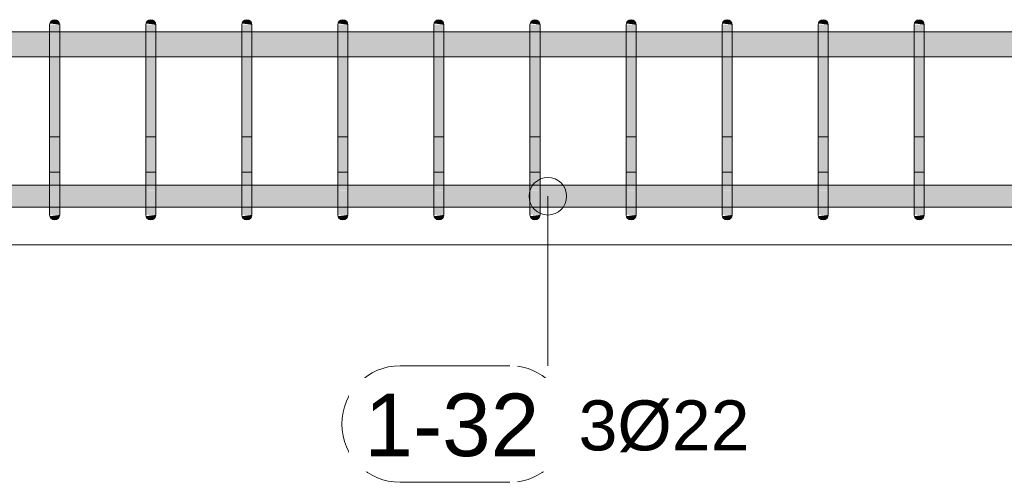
# Model space of a CAD drawing. Header units: millimetres. Extents: x 4307 to 42792, y 1610 to 10025.
# Tile 82 of 256: x 15839 to 16823, y 5383 to 5845. Entities that reach past the tile are written whole.
import ezdxf

# ---------------------------------------------------------------- set-up
doc = ezdxf.new("R2010")
doc.units = ezdxf.units.MM
for name, color, linetype, lineweight in [('S-BEAM', 12, 'Continuous', 9), ('S-RBAR', 171, 'Continuous', 5), ('S-RBAR-IDEN', 171, 'Continuous', 5)]:
    doc.layers.add(name, color=color, linetype=linetype, lineweight=lineweight)
doc.styles.add('Arial', font='arial.ttf', dxfattribs={"height": 50})
doc.styles.add('Arial_1', font='arial.ttf', dxfattribs={"height": 62.5})

# ---------------------------------------------------------------- blocks, each defined once
blk = doc.blocks.new('Popisek výztuže - _Typ_ množství_PRAVÝ-500031-V1')
at = {"layer": 'S-RBAR-IDEN'}
for p, q in [((6694.54, 8583.84), (6584.84, 8583.84)), ((6584.84, 8467.41), (6694.54, 8467.41))]:
    blk.add_line(p, q, dxfattribs=at)
for centre, start, end in [((6584.84, 8525.62), 90, 270), ((6694.54, 8525.62), 277.64339, 82.35661)]:
    blk.add_arc(centre, 58.22, start, end, dxfattribs=at)

msp = doc.modelspace()

# ---------------------------------------------------------------- hatches: boundary and pattern name
at = {"layer": 'S-RBAR'}
for points in [[(15872.32, 5815), (15879.06, 5815), (15879.06, 5840), (15869.06, 5840), (15869.06, 5815)], [(15879.06, 5840), (15878.89, 5841.29), (15878.39, 5842.5), (15877.6, 5843.54), (15876.56, 5844.33), (15875.36, 5844.83), (15874.06, 5845), (15872.32, 5844.65), (15871.56, 5844.33), (15870.53, 5843.54), (15869.73, 5842.5), (15869.23, 5841.29), (15878.89, 5840.02)], [(15975.08, 5815), (15975.08, 5840), (15965.08, 5840), (15965.08, 5815)], [(15975.08, 5840), (15974.91, 5841.29), (15974.41, 5842.5), (15973.61, 5843.54), (15972.58, 5844.33), (15971.37, 5844.83), (15970.08, 5845), (15968.78, 5844.83), (15967.58, 5844.33), (15966.54, 5843.54), (15965.75, 5842.5), (15965.25, 5841.29), (15974.91, 5840.02)], [(16071.09, 5815), (16071.09, 5840), (16061.09, 5840), (16061.09, 5815)], [(16071.09, 5840), (16070.92, 5841.29), (16070.42, 5842.5), (16069.63, 5843.54), (16068.59, 5844.33), (16067.39, 5844.83), (16066.09, 5845), (16064.8, 5844.83), (16063.59, 5844.33), (16062.56, 5843.54), (16061.76, 5842.5), (16061.26, 5841.29), (16070.92, 5840.02)], [(16167.11, 5815), (16167.11, 5840), (16157.11, 5840), (16157.11, 5815)], [(16167.11, 5840), (16166.94, 5841.29), (16166.44, 5842.5), (16165.65, 5843.54), (16164.61, 5844.33), (16163.4, 5844.83), (16162.11, 5845), (16160.82, 5844.83), (16159.61, 5844.33), (16158.57, 5843.54), (16157.78, 5842.5), (16157.28, 5841.29), (16166.94, 5840.02)], [(16263.13, 5815), (16263.13, 5840), (16253.13, 5840), (16253.13, 5815)], [(16263.13, 5840), (16262.96, 5841.29), (16262.46, 5842.5), (16261.66, 5843.54), (16260.63, 5844.33), (16259.42, 5844.83), (16258.13, 5845), (16256.83, 5844.83), (16255.63, 5844.33), (16254.59, 5843.54), (16253.8, 5842.5), (16253.3, 5841.29), (16262.96, 5840.02)], [(16359.14, 5815), (16359.14, 5840), (16349.14, 5840), (16349.14, 5815)], [(16359.14, 5840), (16358.97, 5841.29), (16358.47, 5842.5), (16357.68, 5843.54), (16356.64, 5844.33), (16355.44, 5844.83), (16354.14, 5845), (16352.85, 5844.83), (16351.64, 5844.33), (16350.61, 5843.54), (16349.81, 5842.5), (16349.31, 5841.29), (16358.97, 5840.02)], [(16455.16, 5815), (16455.16, 5840), (16445.16, 5840), (16445.16, 5815)], [(16455.16, 5840), (16454.99, 5841.29), (16454.49, 5842.5), (16453.69, 5843.54), (16452.66, 5844.33), (16451.45, 5844.83), (16450.16, 5845), (16448.86, 5844.83), (16447.66, 5844.33), (16446.62, 5843.54), (16445.83, 5842.5), (16445.33, 5841.29), (16454.99, 5840.02)], [(16551.17, 5815), (16551.17, 5840), (16541.17, 5840), (16541.17, 5815)], [(16551.17, 5840), (16551, 5841.29), (16550.5, 5842.5), (16549.71, 5843.54), (16548.67, 5844.33), (16547.47, 5844.83), (16546.17, 5845), (16544.88, 5844.83), (16543.67, 5844.33), (16542.64, 5843.54), (16541.84, 5842.5), (16541.34, 5841.29), (16551, 5840.02)], [(16647.19, 5815), (16647.19, 5840), (16637.19, 5840), (16637.19, 5815)], [(16647.19, 5840), (16647.02, 5841.29), (16646.52, 5842.5), (16645.72, 5843.54), (16644.69, 5844.33), (16643.48, 5844.83), (16642.19, 5845), (16640.89, 5844.83), (16639.69, 5844.33), (16638.65, 5843.54), (16637.86, 5842.5), (16637.36, 5841.29), (16647.02, 5840.02)], [(16736.19, 5815), (16743.2, 5815), (16743.2, 5840), (16733.2, 5840), (16733.2, 5815)], [(16743.2, 5840), (16743.03, 5841.29), (16742.53, 5842.5), (16741.74, 5843.54), (16740.7, 5844.33), (16739.5, 5844.83), (16738.2, 5845), (16736.19, 5844.53), (16735.7, 5844.33), (16734.67, 5843.54), (16733.87, 5842.5), (16733.38, 5841.29), (16743.03, 5840.02)], [(15872.32, 5675), (15879.06, 5675), (15879.06, 5815), (15869.06, 5815), (15869.06, 5675)], [(15975.08, 5675), (15975.08, 5815), (15965.08, 5815), (15965.08, 5675)], [(16068.66, 5675), (16071.09, 5675), (16071.09, 5815), (16061.09, 5815), (16061.09, 5675)], [(16167.11, 5675), (16167.11, 5815), (16157.11, 5815), (16157.11, 5675)], [(16263.13, 5675), (16263.13, 5815), (16253.13, 5815), (16253.13, 5675)], [(16359.14, 5675), (16359.14, 5815), (16349.14, 5815), (16349.14, 5675)], [(16455.16, 5675), (16455.16, 5815), (16445.16, 5815), (16445.16, 5675)], [(16551.17, 5675), (16551.17, 5815), (16541.17, 5815), (16541.17, 5675)], [(16647.19, 5675), (16647.19, 5815), (16637.19, 5815), (16637.19, 5675)], [(16743.2, 5675), (16743.2, 5815), (16733.2, 5815), (16733.2, 5675), (16736.19, 5675)], [(15874.06, 5645), (15875.36, 5645.17), (15876.56, 5645.67), (15877.6, 5646.46), (15878.39, 5647.5), (15878.89, 5648.71), (15878.89, 5649.98), (15869.23, 5648.71), (15869.73, 5647.5), (15870.53, 5646.46), (15872.32, 5645.35), (15872.77, 5645.17)], [(15970.08, 5645), (15971.37, 5645.17), (15972.58, 5645.67), (15973.61, 5646.46), (15974.41, 5647.5), (15974.91, 5648.71), (15974.91, 5649.98), (15965.25, 5648.71), (15965.75, 5647.5), (15966.54, 5646.46), (15967.58, 5645.67), (15968.78, 5645.17)], [(16066.09, 5645), (16067.39, 5645.17), (16068.66, 5645.72), (16069.63, 5646.46), (16070.42, 5647.5), (16070.92, 5648.71), (16070.92, 5649.98), (16061.26, 5648.71), (16061.76, 5647.5), (16062.56, 5646.46), (16063.59, 5645.67), (16064.8, 5645.17)], [(16162.11, 5645), (16163.4, 5645.17), (16164.61, 5645.67), (16165.65, 5646.46), (16166.44, 5647.5), (16166.94, 5648.71), (16166.94, 5649.98), (16157.28, 5648.71), (16157.78, 5647.5), (16158.57, 5646.46), (16159.61, 5645.67), (16160.82, 5645.17)], [(16258.13, 5645), (16259.42, 5645.17), (16260.63, 5645.67), (16261.66, 5646.46), (16262.46, 5647.5), (16262.96, 5648.71), (16262.96, 5649.98), (16253.3, 5648.71), (16253.8, 5647.5), (16254.59, 5646.46), (16255.63, 5645.67), (16256.83, 5645.17)], [(16354.14, 5645), (16355.44, 5645.17), (16356.64, 5645.67), (16357.68, 5646.46), (16358.47, 5647.5), (16358.97, 5648.71), (16358.97, 5649.98), (16349.31, 5648.71), (16349.81, 5647.5), (16350.61, 5646.46), (16351.64, 5645.67), (16352.85, 5645.17)], [(16450.16, 5645), (16451.45, 5645.17), (16452.66, 5645.67), (16453.69, 5646.46), (16454.49, 5647.5), (16454.99, 5648.71), (16454.99, 5649.98), (16445.33, 5648.71), (16445.83, 5647.5), (16446.62, 5646.46), (16447.66, 5645.67), (16448.86, 5645.17)], [(16546.17, 5645), (16547.47, 5645.17), (16548.67, 5645.67), (16549.71, 5646.46), (16550.5, 5647.5), (16551, 5648.71), (16551, 5649.98), (16541.34, 5648.71), (16541.84, 5647.5), (16542.64, 5646.46), (16543.67, 5645.67), (16544.88, 5645.17)], [(16642.19, 5645), (16643.48, 5645.17), (16644.69, 5645.67), (16645.72, 5646.46), (16646.52, 5647.5), (16647.02, 5648.71), (16647.02, 5649.98), (16637.36, 5648.71), (16637.86, 5647.5), (16638.65, 5646.46), (16639.69, 5645.67), (16640.89, 5645.17)], [(16738.2, 5645), (16739.5, 5645.17), (16740.7, 5645.67), (16741.74, 5646.46), (16742.53, 5647.5), (16743.03, 5648.71), (16743.03, 5649.98), (16733.38, 5648.71), (16733.87, 5647.5), (16734.67, 5646.46), (16736.19, 5645.47), (16736.91, 5645.17)]]:
    msp.add_hatch(color=7, dxfattribs=at).paths.add_polyline_path(points)
h = msp.add_hatch(color=7, dxfattribs=at)
h.paths.add_polyline_path([(17639.32, 5807.8), (17645, 5807.8), (17645, 5832.8), (17480.45, 5832.8), (17480.45, 5807.8), (17600.05, 5807.8)])
h.paths.add_polyline_path([(12385, 5807.8), (12548.61, 5807.8), (12548.61, 5832.8), (12385, 5832.8)])
h.paths.add_polyline_path([(14935, 5807.8), (14935, 5832.8), (14895, 5832.8), (14895, 5807.8), (14929.93, 5807.8)])
h.paths.add_polyline_path([(14995, 5807.8), (15035, 5807.8), (15035, 5832.8), (14995, 5832.8), (14995, 5815)])
h.paths.add_polyline_path([(17470.45, 5807.8), (17470.45, 5832.8), (17291.37, 5832.8), (17291.37, 5807.8), (17442.99, 5807.8)])
h.paths.add_polyline_path([(14945, 5807.8), (14985, 5807.8), (14985, 5832.8), (14945, 5832.8), (14945, 5815)])
h.paths.add_polyline_path([(12558.61, 5807.8), (12737.69, 5807.8), (12737.69, 5832.8), (12558.61, 5832.8), (12558.61, 5815)])
h.paths.add_polyline_path([(15045, 5807.8), (15085, 5807.8), (15085, 5832.8), (15045, 5832.8), (15045, 5815)])
h.paths.add_polyline_path([(14885, 5807.8), (14885, 5832.8), (14845, 5832.8), (14845, 5807.8), (14851.39, 5807.8)])
h.paths.add_polyline_path([(12747.69, 5807.8), (12926.77, 5807.8), (12926.77, 5832.8), (12747.69, 5832.8), (12747.69, 5815)])
h.paths.add_polyline_path([(14835, 5807.8), (14835, 5832.8), (14795, 5832.8), (14795, 5807.8), (14812.13, 5807.8)])
h.paths.add_polyline_path([(15095, 5807.8), (15135, 5807.8), (15135, 5832.8), (15095, 5832.8), (15095, 5815)])
h.paths.add_polyline_path([(17281.37, 5807.8), (17281.37, 5832.8), (17102.29, 5832.8), (17102.29, 5807.8), (17128.85, 5807.8)])
h.paths.add_polyline_path([(15145, 5807.8), (15185, 5807.8), (15185, 5832.8), (15145, 5832.8), (15145, 5815)])
h.paths.add_polyline_path([(17092.29, 5807.8), (17092.29, 5832.8), (16913.2, 5832.8), (16913.2, 5807.8), (17089.59, 5807.8)])
h.paths.add_polyline_path([(14785, 5807.8), (14785, 5832.8), (14745, 5832.8), (14745, 5807.8), (14772.86, 5807.8)])
h.paths.add_polyline_path([(15195, 5807.8), (15235, 5807.8), (15235, 5832.8), (15195, 5832.8), (15195, 5815)])
h.paths.add_polyline_path([(14735, 5807.8), (14735, 5832.8), (14695, 5832.8), (14695, 5807.8), (14733.59, 5807.8)])
h.paths.add_polyline_path([(12936.77, 5807.8), (13115.85, 5807.8), (13115.85, 5832.8), (12936.77, 5832.8), (12936.77, 5815)])
h.paths.add_polyline_path([(16903.2, 5807.8), (16903.2, 5832.8), (16743.2, 5832.8), (16743.2, 5807.8), (16893.25, 5807.8)])
h.paths.add_polyline_path([(15245, 5807.8), (15285, 5807.8), (15285, 5832.8), (15245, 5832.8), (15245, 5815)])
h.paths.add_polyline_path([(15295, 5807.8), (15335, 5807.8), (15335, 5832.8), (15295, 5832.8), (15295, 5815)])
h.paths.add_polyline_path([(14685, 5807.8), (14685, 5832.8), (14645, 5832.8), (14645, 5807.8), (14655.06, 5807.8)])
h.paths.add_polyline_path([(15345, 5807.8), (15385, 5807.8), (15385, 5832.8), (15345, 5832.8), (15345, 5815)])
h.paths.add_polyline_path([(13125.85, 5807.8), (13286.8, 5807.8), (13286.8, 5832.8), (13125.85, 5832.8), (13125.85, 5815)])
h.paths.add_polyline_path([(14635, 5807.8), (14635, 5832.8), (14545, 5832.8), (14545, 5807.8), (14615.8, 5807.8)])
h.paths.add_polyline_path([(13296.8, 5807.8), (13382.81, 5807.8), (13382.81, 5832.8), (13296.8, 5832.8), (13296.8, 5815)])
h.paths.add_polyline_path([(15395, 5807.8), (15485, 5807.8), (15485, 5832.8), (15395, 5832.8), (15395, 5815)])
h.paths.add_polyline_path([(16733.2, 5807.8), (16733.2, 5832.8), (16647.19, 5832.8), (16647.19, 5807.8), (16657.66, 5807.8)])
h.paths.add_polyline_path([(15495, 5807.8), (15581.02, 5807.8), (15581.02, 5832.8), (15495, 5832.8), (15495, 5815)])
h.paths.add_polyline_path([(16637.19, 5807.8), (16637.19, 5832.8), (16551.17, 5832.8), (16551.17, 5807.8), (16579.12, 5807.8)])
h.paths.add_polyline_path([(14535, 5807.8), (14535, 5832.8), (14448.98, 5832.8), (14448.98, 5807.8), (14458.73, 5807.8)])
h.paths.add_polyline_path([(13392.81, 5807.8), (13478.83, 5807.8), (13478.83, 5832.8), (13392.81, 5832.8), (13392.81, 5815)])
h.paths.add_polyline_path([(14438.98, 5807.8), (14438.98, 5832.8), (14352.97, 5832.8), (14352.97, 5807.8), (14380.2, 5807.8)])
h.paths.add_polyline_path([(15591.02, 5807.8), (15677.03, 5807.8), (15677.03, 5832.8), (15591.02, 5832.8), (15591.02, 5815)])
h.paths.add_polyline_path([(16541.17, 5807.8), (16541.17, 5832.8), (16455.16, 5832.8), (16455.16, 5807.8), (16500.59, 5807.8)])
h.paths.add_polyline_path([(14342.97, 5807.8), (14342.97, 5832.8), (14256.95, 5832.8), (14256.95, 5807.8), (14301.66, 5807.8)])
h.paths.add_polyline_path([(15687.03, 5807.8), (15773.05, 5807.8), (15773.05, 5832.8), (15687.03, 5832.8), (15687.03, 5815)])
h.paths.add_polyline_path([(13488.83, 5807.8), (13574.84, 5807.8), (13574.84, 5832.8), (13488.83, 5832.8), (13488.83, 5815)])
h.paths.add_polyline_path([(14246.95, 5807.8), (14246.95, 5832.8), (14160.94, 5832.8), (14160.94, 5807.8), (14223.13, 5807.8)])
h.paths.add_polyline_path([(15783.05, 5807.8), (15869.06, 5807.8), (15869.06, 5832.8), (15783.05, 5832.8), (15783.05, 5815)])
h.paths.add_polyline_path([(16445.16, 5807.8), (16445.16, 5832.8), (16359.14, 5832.8), (16359.14, 5807.8), (16422.06, 5807.8)])
h.paths.add_polyline_path([(14150.94, 5807.8), (14150.94, 5832.8), (14064.92, 5832.8), (14064.92, 5807.8), (14144.6, 5807.8)])
h.paths.add_polyline_path([(13584.84, 5807.8), (13670.86, 5807.8), (13670.86, 5832.8), (13584.84, 5832.8), (13584.84, 5815)])
h.paths.add_polyline_path([(15879.06, 5807.8), (15965.08, 5807.8), (15965.08, 5832.8), (15879.06, 5832.8), (15879.06, 5815)])
h.paths.add_polyline_path([(14054.92, 5807.8), (14054.92, 5832.8), (13968.91, 5832.8), (13968.91, 5807.8), (13987.53, 5807.8)])
h.paths.add_polyline_path([(16349.14, 5807.8), (16349.14, 5832.8), (16263.13, 5832.8), (16263.13, 5807.8), (16343.52, 5807.8)])
h.paths.add_polyline_path([(15975.08, 5807.8), (16061.09, 5807.8), (16061.09, 5832.8), (15975.08, 5832.8), (15975.08, 5815)])
h.paths.add_polyline_path([(13958.91, 5807.8), (13958.91, 5832.8), (13872.89, 5832.8), (13872.89, 5807.8), (13909, 5807.8)])
h.paths.add_polyline_path([(16071.09, 5807.8), (16157.11, 5807.8), (16157.11, 5832.8), (16071.09, 5832.8), (16071.09, 5815)])
h.paths.add_polyline_path([(13680.86, 5807.8), (13766.87, 5807.8), (13766.87, 5832.8), (13680.86, 5832.8), (13680.86, 5815)])
h.paths.add_polyline_path([(16253.13, 5807.8), (16253.13, 5832.8), (16167.11, 5832.8), (16167.11, 5807.8), (16186.46, 5807.8)])
h.paths.add_polyline_path([(13862.89, 5807.8), (13862.89, 5832.8), (13776.87, 5832.8), (13776.87, 5807.8), (13830.46, 5807.8)])
h = msp.add_hatch(color=7, dxfattribs=at)
h.paths.add_polyline_path([(15495, 5657.64), (15581.02, 5657.92), (15581.02, 5679.64), (15495, 5679.64), (15495, 5657.92)])
h.paths.add_polyline_path([(20285, 5657.64), (20285, 5679.64), (20245, 5679.64), (20245, 5657.64), (20270.18, 5657.64)])
h.paths.add_polyline_path([(15479.66, 5657.64), (15485, 5657.92), (15485, 5679.64), (15395, 5679.64), (15395, 5657.64), (15401.13, 5657.64)])
h.paths.add_polyline_path([(19406.31, 5657.64), (19450.94, 5657.92), (19450.94, 5679.64), (19364.92, 5679.64), (19364.92, 5657.64), (19367.05, 5657.64)])
h.paths.add_polyline_path([(19354.92, 5657.64), (19354.92, 5679.64), (19268.91, 5679.64), (19268.91, 5657.64), (19327.78, 5657.64)])
h.paths.add_polyline_path([(15591.02, 5657.64), (15677.03, 5657.92), (15677.03, 5679.64), (15591.02, 5679.64), (15591.02, 5657.92)])
h.paths.add_polyline_path([(15095, 5657.64), (15135, 5657.92), (15135, 5679.64), (15095, 5679.64), (15095, 5657.92)])
h.paths.add_polyline_path([(20302.3, 5657.64), (20302.3, 5679.64), (20295, 5679.64), (20295, 5657.64)])
h.paths.add_polyline_path([(15687.03, 5657.64), (15773.05, 5657.92), (15773.05, 5679.64), (15687.03, 5679.64), (15687.03, 5657.92)])
h.paths.add_polyline_path([(19484.85, 5657.64), (19546.95, 5657.92), (19546.95, 5679.64), (19460.94, 5679.64), (19460.94, 5657.64)])
h.paths.add_polyline_path([(15783.05, 5657.64), (15869.06, 5657.92), (15869.06, 5679.64), (15783.05, 5679.64), (15783.05, 5657.92)])
h.paths.add_polyline_path([(15385, 5657.64), (15385, 5679.64), (15345, 5679.64), (15345, 5657.64), (15361.86, 5657.64)])
h.paths.add_polyline_path([(19258.91, 5657.64), (19258.91, 5679.64), (19172.89, 5679.64), (19172.89, 5657.64), (19249.25, 5657.64)])
h.paths.add_polyline_path([(20235, 5657.64), (20235, 5679.64), (20195, 5679.64), (20195, 5657.64), (20230.91, 5657.64)])
h.paths.add_polyline_path([(15879.06, 5657.64), (15965.08, 5657.92), (15965.08, 5679.64), (15879.06, 5679.64), (15879.06, 5657.92)])
h.paths.add_polyline_path([(15975.08, 5657.64), (16061.09, 5657.92), (16061.09, 5679.64), (15975.08, 5679.64), (15975.08, 5657.92)])
h.paths.add_polyline_path([(19556.95, 5657.64), (19642.97, 5657.92), (19642.97, 5679.64), (19556.95, 5679.64), (19556.95, 5657.92)])
h.paths.add_polyline_path([(19162.89, 5657.64), (19162.89, 5679.64), (19076.87, 5679.64), (19076.87, 5657.64), (19131.45, 5657.64)])
h.paths.add_polyline_path([(15145, 5657.64), (15185, 5657.92), (15185, 5679.64), (15145, 5679.64), (15145, 5657.92)])
h.paths.add_polyline_path([(16071.09, 5657.64), (16157.11, 5657.92), (16157.11, 5679.64), (16071.09, 5679.64), (16071.09, 5657.92)])
h.paths.add_polyline_path([(19066.87, 5657.64), (19066.87, 5679.64), (18980.86, 5679.64), (18980.86, 5657.64), (19052.91, 5657.64)])
h.paths.add_polyline_path([(16167.11, 5657.64), (16253.13, 5657.92), (16253.13, 5679.64), (16167.11, 5679.64), (16167.11, 5657.92)])
h.paths.add_polyline_path([(15085, 5657.64), (15085, 5679.64), (15045, 5679.64), (15045, 5657.64), (15047.73, 5657.64)])
h.paths.add_polyline_path([(20185, 5657.64), (20185, 5679.64), (20145, 5679.64), (20145, 5657.64), (20152.38, 5657.64)])
h.paths.add_polyline_path([(16263.13, 5657.64), (16349.14, 5657.92), (16349.14, 5679.64), (16263.13, 5679.64), (16263.13, 5657.92)])
h.paths.add_polyline_path([(15335, 5657.64), (15335, 5679.64), (15295, 5679.64), (15295, 5657.64), (15322.59, 5657.64)])
h.paths.add_polyline_path([(20135, 5657.64), (20135, 5679.64), (20095, 5679.64), (20095, 5657.64), (20113.11, 5657.64)])
h.paths.add_polyline_path([(16359.14, 5657.64), (16445.16, 5657.92), (16445.16, 5679.64), (16359.14, 5679.64), (16359.14, 5657.92)])
h.paths.add_polyline_path([(18970.86, 5657.64), (18970.86, 5679.64), (18884.84, 5679.64), (18884.84, 5657.64), (18935.12, 5657.64)])
h.paths.add_polyline_path([(19652.97, 5657.64), (19738.98, 5657.92), (19738.98, 5679.64), (19652.97, 5679.64), (19652.97, 5657.92)])
h.paths.add_polyline_path([(16455.16, 5657.64), (16541.17, 5657.92), (16541.17, 5679.64), (16455.16, 5679.64), (16455.16, 5657.92)])
h.paths.add_polyline_path([(18874.84, 5657.64), (18874.84, 5679.64), (18788.83, 5679.64), (18788.83, 5657.64), (18856.58, 5657.64)])
h.paths.add_polyline_path([(16551.17, 5657.64), (16637.19, 5657.92), (16637.19, 5679.64), (16551.17, 5679.64), (16551.17, 5657.92)])
h.paths.add_polyline_path([(20085, 5657.64), (20085, 5679.64), (20045, 5679.64), (20045, 5657.64), (20073.85, 5657.64)])
h.paths.add_polyline_path([(16647.19, 5657.64), (16733.2, 5657.92), (16733.2, 5679.64), (16647.19, 5679.64), (16647.19, 5657.92)])
h.paths.add_polyline_path([(15285, 5657.64), (15285, 5679.64), (15245, 5679.64), (15245, 5657.64), (15283.33, 5657.64)])
h.paths.add_polyline_path([(18778.83, 5657.64), (18778.83, 5679.64), (18692.81, 5679.64), (18692.81, 5657.64), (18778.05, 5657.64)])
h.paths.add_polyline_path([(16743.2, 5657.64), (16903.2, 5657.92), (16903.2, 5679.64), (16743.2, 5679.64), (16743.2, 5657.92)])
h.paths.add_polyline_path([(16913.2, 5657.64), (17092.29, 5657.92), (17092.29, 5679.64), (16913.2, 5679.64), (16913.2, 5657.92)])
h.paths.add_polyline_path([(20035, 5657.64), (20035, 5679.64), (19995, 5679.64), (19995, 5657.64), (20034.58, 5657.64)])
h.paths.add_polyline_path([(18682.81, 5657.64), (18682.81, 5679.64), (18596.8, 5679.64), (18596.8, 5657.64), (18660.25, 5657.64)])
h.paths.add_polyline_path([(17102.29, 5657.64), (17281.37, 5657.92), (17281.37, 5679.64), (17102.29, 5679.64), (17102.29, 5657.92)])
h.paths.add_polyline_path([(19748.98, 5657.64), (19835, 5657.92), (19835, 5679.64), (19748.98, 5679.64), (19748.98, 5657.92)])
h.paths.add_polyline_path([(18586.8, 5657.64), (18586.8, 5679.64), (18425.85, 5679.64), (18425.85, 5657.64), (18581.72, 5657.64)])
h.paths.add_polyline_path([(17291.37, 5657.64), (17470.45, 5657.92), (17470.45, 5679.64), (17291.37, 5679.64), (17291.37, 5657.92)])
h.paths.add_polyline_path([(19985, 5657.64), (19985, 5679.64), (19945, 5679.64), (19945, 5657.64), (19956.05, 5657.64)])
h.paths.add_polyline_path([(15195, 5657.64), (15235, 5657.92), (15235, 5679.64), (15195, 5679.64), (15195, 5657.92)])
h.paths.add_polyline_path([(17480.45, 5657.64), (17659.53, 5657.92), (17659.53, 5679.64), (17480.45, 5679.64), (17480.45, 5657.92)])
h.paths.add_polyline_path([(17669.53, 5657.64), (17848.61, 5657.92), (17848.61, 5679.64), (17669.53, 5679.64), (17669.53, 5657.92)])
h.paths.add_polyline_path([(19935, 5657.64), (19935, 5679.64), (19845, 5679.64), (19845, 5657.64), (19916.78, 5657.64)])
h.paths.add_polyline_path([(17858.61, 5657.64), (18037.69, 5657.92), (18037.69, 5679.64), (17858.61, 5679.64), (17858.61, 5657.92)])
h.paths.add_polyline_path([(18415.85, 5657.64), (18415.85, 5679.64), (18236.77, 5679.64), (18236.77, 5657.64), (18385.38, 5657.64)])
h.paths.add_polyline_path([(18047.69, 5657.64), (18226.77, 5657.92), (18226.77, 5679.64), (18047.69, 5679.64), (18047.69, 5657.92)])
h.paths.add_polyline_path([(15027.7, 5657.64), (15035, 5657.92), (15035, 5679.64), (15027.7, 5679.64), (15027.7, 5657.92)])
h = msp.add_hatch(color=7, dxfattribs=at)
h.paths.add_polyline_path([(15879.06, 5653.08), (15879.06, 5653.74), (15877.71, 5653.89), (15876.86, 5653.51)])
h.paths.add_polyline_path([(15873.57, 5655.53), (15871.89, 5657.49), (15869.06, 5657.92), (15869.06, 5656.75), (15872.32, 5655.87)])
h.paths.add_polyline_path([(15879.06, 5661.72), (15879.06, 5663.44), (15869.06, 5665.43), (15873.79, 5661.91)])
h.paths.add_polyline_path([(15877.03, 5674.03), (15879.06, 5674.24), (15879.06, 5675), (15869.06, 5675), (15869.06, 5674.03), (15872.32, 5674.03)])
h = msp.add_hatch(color=7, dxfattribs=at)
h.paths.add_polyline_path([(15879.06, 5650), (15879.06, 5653.08), (15876.86, 5653.51), (15877.71, 5653.89), (15879.06, 5653.74), (15879.06, 5661.72), (15874.53, 5661.99), (15873.72, 5662.5), (15872.32, 5662.5), (15872.32, 5663.38), (15869.06, 5665.43), (15869.06, 5658.15), (15872.04, 5657.32), (15873.57, 5655.53), (15869.06, 5656.75), (15869.23, 5650.99), (15872.32, 5650.73), (15875.36, 5650.4)])
h.paths.add_polyline_path([(15879.06, 5650), (15869.06, 5650.85), (15869.23, 5650), (15872.32, 5650)])
h.paths.add_polyline_path([(15879.06, 5663.44), (15879.06, 5674.24), (15877.03, 5674.03), (15869.06, 5674.03), (15869.06, 5665.43), (15872.32, 5664.78)])
h = msp.add_hatch(color=7, dxfattribs=at)
h.paths.add_polyline_path([(15975.08, 5653.08), (15975.08, 5653.74), (15973.72, 5653.89), (15972.88, 5653.51)])
h.paths.add_polyline_path([(15969.59, 5655.53), (15967.91, 5657.49), (15965.08, 5657.92), (15965.08, 5656.75)])
h.paths.add_polyline_path([(15975.08, 5661.72), (15975.08, 5663.44), (15965.08, 5665.43), (15969.8, 5661.91)])
h.paths.add_polyline_path([(15965.08, 5674.03), (15975.08, 5674.24), (15975.08, 5675), (15965.08, 5675)])
h = msp.add_hatch(color=7, dxfattribs=at)
h.paths.add_polyline_path([(15975.08, 5650), (15975.08, 5653.08), (15972.88, 5653.51), (15973.72, 5653.89), (15975.08, 5653.74), (15975.08, 5661.72), (15970.55, 5661.99), (15965.08, 5665.43), (15965.08, 5658.15), (15968.05, 5657.32), (15969.59, 5655.53), (15965.08, 5656.75), (15965.25, 5650.99), (15967.17, 5650.85), (15971.37, 5650.4)])
h.paths.add_polyline_path([(15965.08, 5650), (15975.08, 5650), (15965.08, 5650.85)])
h.paths.add_polyline_path([(15975.08, 5663.44), (15975.08, 5674.24), (15973.05, 5674.03), (15965.08, 5674.03), (15965.08, 5665.43)])
h = msp.add_hatch(color=7, dxfattribs=at)
h.paths.add_polyline_path([(16071.09, 5653.08), (16071.09, 5653.74), (16069.74, 5653.89), (16068.89, 5653.51)])
h.paths.add_polyline_path([(16065.6, 5655.53), (16063.92, 5657.49), (16061.09, 5657.92), (16061.09, 5656.75)])
h.paths.add_polyline_path([(16071.09, 5661.72), (16071.09, 5663.44), (16061.09, 5665.43), (16065.82, 5661.91), (16068.66, 5661.81)])
h.paths.add_polyline_path([(16068.66, 5673.83), (16069.07, 5674.03), (16071.09, 5674.24), (16071.09, 5675), (16061.09, 5675), (16061.09, 5674.03), (16068.66, 5674.03)])
h = msp.add_hatch(color=7, dxfattribs=at)
h.paths.add_polyline_path([(16071.09, 5650), (16071.09, 5653.08), (16068.89, 5653.51), (16069.74, 5653.89), (16071.09, 5653.74), (16071.09, 5661.72), (16066.56, 5661.99), (16061.09, 5665.43), (16061.09, 5658.15), (16064.07, 5657.32), (16065.6, 5655.53), (16061.09, 5656.75), (16061.26, 5650.99), (16063.18, 5650.85), (16068.66, 5650.26)])
h.paths.add_polyline_path([(16071.09, 5650), (16061.09, 5650.85), (16061.26, 5650), (16068.66, 5650)])
h.paths.add_polyline_path([(16071.09, 5663.44), (16071.09, 5674.24), (16068.66, 5674.03), (16061.09, 5674.03), (16061.09, 5665.43), (16068.66, 5663.93)])
h = msp.add_hatch(color=7, dxfattribs=at)
h.paths.add_polyline_path([(16167.11, 5653.08), (16167.11, 5653.74), (16165.75, 5653.89), (16164.91, 5653.51)])
h.paths.add_polyline_path([(16161.62, 5655.53), (16159.94, 5657.49), (16157.11, 5657.92), (16157.11, 5656.75)])
h.paths.add_polyline_path([(16167.11, 5661.72), (16167.11, 5663.44), (16157.11, 5665.43), (16161.83, 5661.91)])
h.paths.add_polyline_path([(16157.11, 5674.03), (16167.11, 5674.24), (16167.11, 5675), (16157.11, 5675)])
h = msp.add_hatch(color=7, dxfattribs=at)
h.paths.add_polyline_path([(16167.11, 5650), (16167.11, 5653.08), (16164.91, 5653.51), (16165.75, 5653.89), (16167.11, 5653.74), (16167.11, 5661.72), (16162.58, 5661.99), (16157.11, 5665.43), (16157.11, 5658.15), (16160.08, 5657.32), (16161.62, 5655.53), (16157.11, 5656.75), (16157.28, 5650.99), (16159.2, 5650.85), (16163.4, 5650.4)])
h.paths.add_polyline_path([(16157.11, 5650), (16167.11, 5650), (16157.11, 5650.85)])
h.paths.add_polyline_path([(16167.11, 5663.44), (16167.11, 5674.24), (16165.08, 5674.03), (16157.11, 5674.03), (16157.11, 5665.43)])
h = msp.add_hatch(color=7, dxfattribs=at)
h.paths.add_polyline_path([(16263.13, 5653.08), (16263.13, 5653.74), (16261.77, 5653.89), (16260.92, 5653.51)])
h.paths.add_polyline_path([(16257.63, 5655.53), (16255.95, 5657.49), (16253.13, 5657.92), (16253.13, 5656.75)])
h.paths.add_polyline_path([(16263.13, 5661.72), (16263.13, 5663.44), (16253.13, 5665.43), (16257.85, 5661.91)])
h.paths.add_polyline_path([(16253.13, 5674.03), (16263.13, 5674.24), (16263.13, 5675), (16253.13, 5675)])
h = msp.add_hatch(color=7, dxfattribs=at)
h.paths.add_polyline_path([(16263.13, 5650), (16263.13, 5653.08), (16260.92, 5653.51), (16261.77, 5653.89), (16263.13, 5653.74), (16263.13, 5661.72), (16258.59, 5661.99), (16253.13, 5665.43), (16253.13, 5658.15), (16256.1, 5657.32), (16257.63, 5655.53), (16253.13, 5656.75), (16253.3, 5650.99), (16255.21, 5650.85), (16259.42, 5650.4)])
h.paths.add_polyline_path([(16253.13, 5650), (16263.13, 5650), (16253.13, 5650.85)])
h.paths.add_polyline_path([(16263.13, 5663.44), (16263.13, 5674.24), (16261.1, 5674.03), (16253.13, 5674.03), (16253.13, 5665.43)])
h = msp.add_hatch(color=7, dxfattribs=at)
h.paths.add_polyline_path([(16359.14, 5653.08), (16359.14, 5653.74), (16357.78, 5653.89), (16356.94, 5653.51)])
h.paths.add_polyline_path([(16353.65, 5655.53), (16351.97, 5657.49), (16349.14, 5657.92), (16349.14, 5656.75)])
h.paths.add_polyline_path([(16359.14, 5661.72), (16359.14, 5663.44), (16349.14, 5665.43), (16353.87, 5661.91)])
h.paths.add_polyline_path([(16349.14, 5674.03), (16359.14, 5674.24), (16359.14, 5675), (16349.14, 5675)])
h = msp.add_hatch(color=7, dxfattribs=at)
h.paths.add_polyline_path([(16359.14, 5650), (16359.14, 5653.08), (16356.94, 5653.51), (16357.78, 5653.89), (16359.14, 5653.74), (16359.14, 5661.72), (16354.61, 5661.99), (16349.14, 5665.43), (16349.14, 5658.15), (16352.11, 5657.32), (16353.65, 5655.53), (16349.14, 5656.75), (16349.31, 5650.99), (16351.23, 5650.85), (16355.44, 5650.4)])
h.paths.add_polyline_path([(16349.14, 5650), (16359.14, 5650), (16349.14, 5650.85)])
h.paths.add_polyline_path([(16359.14, 5663.44), (16359.14, 5674.24), (16357.11, 5674.03), (16349.14, 5674.03), (16349.14, 5665.43)])
h = msp.add_hatch(color=7, dxfattribs=at)
h.paths.add_polyline_path([(16455.16, 5653.08), (16455.16, 5653.74), (16453.8, 5653.89), (16452.96, 5653.51)])
h.paths.add_polyline_path([(16449.67, 5655.53), (16447.98, 5657.49), (16445.16, 5657.92), (16445.16, 5656.75)])
h.paths.add_polyline_path([(16455.16, 5661.72), (16455.16, 5663.44), (16445.16, 5665.43), (16449.88, 5661.91)])
h.paths.add_polyline_path([(16445.16, 5674.03), (16455.16, 5674.24), (16455.16, 5675), (16445.16, 5675)])
h = msp.add_hatch(color=7, dxfattribs=at)
h.paths.add_polyline_path([(16445.33, 5650), (16455.16, 5650), (16445.16, 5650.85), (16445.16, 5650)])
h.paths.add_polyline_path([(16455.16, 5650), (16455.16, 5653.08), (16452.96, 5653.51), (16453.8, 5653.89), (16455.16, 5653.74), (16455.16, 5661.72), (16450.63, 5661.99), (16445.16, 5665.43), (16445.16, 5658.15), (16448.13, 5657.32), (16449.67, 5655.53), (16445.16, 5656.75), (16445.33, 5650.99), (16447.24, 5650.85), (16451.45, 5650.4)])
h.paths.add_polyline_path([(16455.16, 5663.44), (16455.16, 5674.24), (16453.13, 5674.03), (16445.16, 5674.03), (16445.16, 5665.43)])
h = msp.add_hatch(color=7, dxfattribs=at)
h.paths.add_polyline_path([(16551.17, 5653.08), (16551.17, 5653.74), (16549.82, 5653.89), (16548.97, 5653.51)])
h.paths.add_polyline_path([(16545.68, 5655.53), (16544, 5657.49), (16541.17, 5657.92), (16541.17, 5656.75)])
h.paths.add_polyline_path([(16551.17, 5661.72), (16551.17, 5663.44), (16541.17, 5665.43), (16545.9, 5661.91)])
h.paths.add_polyline_path([(16541.17, 5674.03), (16551.17, 5674.24), (16551.17, 5675), (16541.17, 5675)])
h = msp.add_hatch(color=7, dxfattribs=at)
h.paths.add_polyline_path([(16551.17, 5650), (16551.17, 5653.08), (16548.97, 5653.51), (16549.82, 5653.89), (16551.17, 5653.74), (16551.17, 5661.72), (16546.64, 5661.99), (16541.17, 5665.43), (16541.17, 5658.15), (16544.15, 5657.32), (16545.68, 5655.53), (16541.17, 5656.75), (16541.34, 5650.99), (16543.26, 5650.85), (16547.47, 5650.4)])
h.paths.add_polyline_path([(16541.17, 5650), (16551.17, 5650), (16541.17, 5650.85)])
h.paths.add_polyline_path([(16551.17, 5663.44), (16551.17, 5674.24), (16549.14, 5674.03), (16541.17, 5674.03), (16541.17, 5665.43)])
h = msp.add_hatch(color=7, dxfattribs=at)
h.paths.add_polyline_path([(16647.19, 5653.08), (16647.19, 5653.74), (16645.83, 5653.89), (16644.99, 5653.51)])
h.paths.add_polyline_path([(16641.7, 5655.53), (16640.02, 5657.49), (16637.19, 5657.92), (16637.19, 5656.75)])
h.paths.add_polyline_path([(16647.19, 5661.72), (16647.19, 5663.44), (16637.19, 5665.43), (16641.91, 5661.91)])
h.paths.add_polyline_path([(16637.19, 5674.03), (16647.19, 5674.24), (16647.19, 5675), (16637.19, 5675)])
h = msp.add_hatch(color=7, dxfattribs=at)
h.paths.add_polyline_path([(16647.19, 5650), (16647.19, 5653.08), (16644.99, 5653.51), (16645.83, 5653.89), (16647.19, 5653.74), (16647.19, 5661.72), (16642.66, 5661.99), (16637.19, 5665.43), (16637.19, 5658.15), (16640.16, 5657.32), (16641.7, 5655.53), (16637.19, 5656.75), (16637.36, 5650.99), (16639.28, 5650.85), (16643.48, 5650.4)])
h.paths.add_polyline_path([(16637.19, 5650), (16647.19, 5650), (16637.19, 5650.85)])
h.paths.add_polyline_path([(16647.19, 5663.44), (16647.19, 5674.24), (16645.16, 5674.03), (16637.19, 5674.03), (16637.19, 5665.43)])
h = msp.add_hatch(color=7, dxfattribs=at)
h.paths.add_polyline_path([(16743.2, 5653.08), (16743.2, 5653.74), (16741.85, 5653.89), (16741, 5653.51)])
h.paths.add_polyline_path([(16737.71, 5655.53), (16736.03, 5657.49), (16733.2, 5657.92), (16733.2, 5656.75), (16736.19, 5655.94)])
h.paths.add_polyline_path([(16743.2, 5661.72), (16743.2, 5663.44), (16733.2, 5665.43), (16737.93, 5661.91)])
h.paths.add_polyline_path([(16741.18, 5674.03), (16743.2, 5674.24), (16743.2, 5675), (16733.2, 5675), (16733.2, 5674.03), (16736.19, 5674.03)])
h = msp.add_hatch(color=7, dxfattribs=at)
h.paths.add_polyline_path([(16743.2, 5650), (16743.2, 5653.08), (16741, 5653.51), (16741.85, 5653.89), (16743.2, 5653.74), (16743.2, 5661.72), (16738.67, 5661.99), (16737.87, 5662.5), (16736.19, 5662.5), (16736.19, 5663.56), (16733.2, 5665.43), (16733.2, 5658.15), (16736.19, 5657.31), (16737.71, 5655.53), (16733.2, 5656.75), (16733.38, 5650.99), (16736.19, 5650.76), (16739.5, 5650.4)])
h.paths.add_polyline_path([(16743.2, 5650), (16733.2, 5650.85), (16733.38, 5650), (16736.19, 5650)])
h.paths.add_polyline_path([(16743.2, 5663.44), (16743.2, 5674.24), (16741.18, 5674.03), (16733.2, 5674.03), (16733.2, 5665.43), (16736.19, 5664.84)])

# ---------------------------------------------------------------- linework, layer by layer
at = {"layer": 'S-BEAM'}
for p, q in [((20140, 5620), (15190, 5620)), ((15190, 5620), (20140, 5620))]:
    msp.add_line(p, q, dxfattribs=at)
at = {"layer": 'S-RBAR'}
for p, q in [((15869.06, 5815), (15869.06, 5840)), ((15869.06, 5815), (15869.06, 5840)), ((15879.06, 5815), (15879.06, 5840)), ((15879.06, 5815), (15879.06, 5840)), ((15965.08, 5815), (15965.08, 5840)), ((15965.08, 5815), (15965.08, 5840)), ((15975.08, 5815), (15975.08, 5840)), ((15975.08, 5815), (15975.08, 5840)), ((16061.09, 5815), (16061.09, 5840)), ((16061.09, 5815), (16061.09, 5840)), ((16071.09, 5815), (16071.09, 5840)), ((16071.09, 5815), (16071.09, 5840)), ((16157.11, 5815), (16157.11, 5840)), ((16157.11, 5815), (16157.11, 5840)), ((16167.11, 5815), (16167.11, 5840)), ((16167.11, 5815), (16167.11, 5840)), ((16253.13, 5815), (16253.13, 5840)), ((16253.13, 5815), (16253.13, 5840)), ((16263.13, 5815), (16263.13, 5840)), ((16263.13, 5815), (16263.13, 5840)), ((16349.14, 5815), (16349.14, 5840)), ((16349.14, 5815), (16349.14, 5840)), ((16359.14, 5815), (16359.14, 5840)), ((16359.14, 5815), (16359.14, 5840)), ((16445.16, 5815), (16445.16, 5840)), ((16445.16, 5815), (16445.16, 5840)), ((16455.16, 5815), (16455.16, 5840)), ((16455.16, 5815), (16455.16, 5840)), ((16541.17, 5815), (16541.17, 5840)), ((16541.17, 5815), (16541.17, 5840)), ((16551.17, 5815), (16551.17, 5840)), ((16551.17, 5815), (16551.17, 5840)), ((16637.19, 5815), (16637.19, 5840)), ((16637.19, 5815), (16637.19, 5840)), ((16647.19, 5815), (16647.19, 5840)), ((16647.19, 5815), (16647.19, 5840)), ((16733.2, 5815), (16733.2, 5840)), ((16733.2, 5815), (16733.2, 5840)), ((16743.2, 5815), (16743.2, 5840)), ((16743.2, 5815), (16743.2, 5840)), ((17645, 5832.8), (12385, 5832.8)), ((17645, 5832.8), (12385, 5832.8)), ((17645, 5832.8), (12385, 5832.8)), ((17645, 5807.8), (12385, 5807.8)), ((17645, 5807.8), (12385, 5807.8)), ((17645, 5807.8), (12385, 5807.8)), ((15869.06, 5675), (15869.06, 5815)), ((15869.06, 5815), (15869.06, 5675)), ((15879.06, 5675), (15879.06, 5815)), ((15879.06, 5815), (15879.06, 5675)), ((15965.08, 5675), (15965.08, 5815)), ((15965.08, 5815), (15965.08, 5675)), ((15975.08, 5675), (15975.08, 5815)), ((15975.08, 5815), (15975.08, 5675)), ((16061.09, 5675), (16061.09, 5815)), ((16061.09, 5815), (16061.09, 5675)), ((16071.09, 5675), (16071.09, 5815)), ((16071.09, 5815), (16071.09, 5675)), ((16157.11, 5675), (16157.11, 5815)), ((16157.11, 5815), (16157.11, 5675)), ((16167.11, 5675), (16167.11, 5815)), ((16167.11, 5815), (16167.11, 5675)), ((16253.13, 5675), (16253.13, 5815)), ((16253.13, 5815), (16253.13, 5675)), ((16263.13, 5675), (16263.13, 5815)), ((16263.13, 5815), (16263.13, 5675)), ((16349.14, 5675), (16349.14, 5815)), ((16349.14, 5815), (16349.14, 5675)), ((16359.14, 5675), (16359.14, 5815)), ((16359.14, 5815), (16359.14, 5675)), ((16445.16, 5675), (16445.16, 5815)), ((16445.16, 5815), (16445.16, 5675)), ((16455.16, 5675), (16455.16, 5815)), ((16455.16, 5815), (16455.16, 5675)), ((16541.17, 5675), (16541.17, 5815)), ((16541.17, 5815), (16541.17, 5675)), ((16551.17, 5675), (16551.17, 5815)), ((16551.17, 5815), (16551.17, 5675)), ((16637.19, 5675), (16637.19, 5815)), ((16637.19, 5815), (16637.19, 5675)), ((16647.19, 5675), (16647.19, 5815)), ((16647.19, 5815), (16647.19, 5675)), ((16733.2, 5675), (16733.2, 5815)), ((16733.2, 5815), (16733.2, 5675)), ((16743.2, 5675), (16743.2, 5815)), ((16743.2, 5815), (16743.2, 5675)), ((15869.06, 5728.03), (15869.06, 5692.68)), ((15869.06, 5728.03), (15879.06, 5728.03)), ((15879.06, 5728.03), (15879.06, 5692.68)), ((15965.08, 5728.03), (15965.08, 5692.68)), ((15965.08, 5728.03), (15975.08, 5728.03)), ((15975.08, 5728.03), (15975.08, 5692.68)), ((16061.09, 5728.03), (16061.09, 5692.68)), ((16061.09, 5728.03), (16071.09, 5728.03)), ((16071.09, 5728.03), (16071.09, 5692.68)), ((16157.11, 5728.03), (16157.11, 5692.68)), ((16157.11, 5728.03), (16167.11, 5728.03)), ((16167.11, 5728.03), (16167.11, 5692.68)), ((16253.13, 5728.03), (16253.13, 5692.68)), ((16253.13, 5728.03), (16263.13, 5728.03)), ((16263.13, 5728.03), (16263.13, 5692.68)), ((16349.14, 5728.03), (16349.14, 5692.68)), ((16349.14, 5728.03), (16359.14, 5728.03)), ((16359.14, 5728.03), (16359.14, 5692.68)), ((16445.16, 5728.03), (16445.16, 5692.68)), ((16445.16, 5728.03), (16455.16, 5728.03)), ((16455.16, 5728.03), (16455.16, 5692.68)), ((16541.17, 5728.03), (16541.17, 5692.68)), ((16541.17, 5728.03), (16551.17, 5728.03)), ((16551.17, 5728.03), (16551.17, 5692.68)), ((16637.19, 5728.03), (16637.19, 5692.68)), ((16637.19, 5728.03), (16647.19, 5728.03)), ((16647.19, 5728.03), (16647.19, 5692.68)), ((16733.2, 5728.03), (16733.2, 5692.68)), ((16733.2, 5728.03), (16743.2, 5728.03)), ((16743.2, 5728.03), (16743.2, 5692.68)), ((15869.06, 5650), (15869.06, 5692.68)), ((15879.06, 5692.68), (15869.06, 5692.68)), ((15869.06, 5657.32), (15869.06, 5692.68)), ((15879.06, 5650), (15879.06, 5692.68)), ((15879.06, 5657.32), (15879.06, 5692.68)), ((15965.08, 5650), (15965.08, 5692.68)), ((15975.08, 5692.68), (15965.08, 5692.68)), ((15965.08, 5657.32), (15965.08, 5692.68)), ((15975.08, 5650), (15975.08, 5692.68)), ((15975.08, 5657.32), (15975.08, 5692.68)), ((16061.09, 5650), (16061.09, 5692.68)), ((16071.09, 5692.68), (16061.09, 5692.68)), ((16061.09, 5657.32), (16061.09, 5692.68)), ((16071.09, 5650), (16071.09, 5692.68)), ((16071.09, 5657.32), (16071.09, 5692.68)), ((16157.11, 5650), (16157.11, 5692.68)), ((16167.11, 5692.68), (16157.11, 5692.68)), ((16157.11, 5657.32), (16157.11, 5692.68)), ((16167.11, 5650), (16167.11, 5692.68)), ((16167.11, 5657.32), (16167.11, 5692.68)), ((16253.13, 5650), (16253.13, 5692.68)), ((16263.13, 5692.68), (16253.13, 5692.68)), ((16253.13, 5657.32), (16253.13, 5692.68)), ((16263.13, 5650), (16263.13, 5692.68)), ((16263.13, 5657.32), (16263.13, 5692.68)), ((16349.14, 5650), (16349.14, 5692.68)), ((16359.14, 5692.68), (16349.14, 5692.68)), ((16349.14, 5657.32), (16349.14, 5692.68)), ((16359.14, 5650), (16359.14, 5692.68)), ((16359.14, 5657.32), (16359.14, 5692.68)), ((16445.16, 5650), (16445.16, 5692.68)), ((16455.16, 5692.68), (16445.16, 5692.68)), ((16445.16, 5657.32), (16445.16, 5692.68)), ((16455.16, 5650), (16455.16, 5692.68)), ((16455.16, 5657.32), (16455.16, 5692.68)), ((16541.17, 5650), (16541.17, 5692.68)), ((16551.17, 5692.68), (16541.17, 5692.68)), ((16541.17, 5657.32), (16541.17, 5692.68)), ((16551.17, 5650), (16551.17, 5692.68)), ((16551.17, 5657.32), (16551.17, 5692.68)), ((16637.19, 5650), (16637.19, 5692.68)), ((16647.19, 5692.68), (16637.19, 5692.68)), ((16637.19, 5657.32), (16637.19, 5692.68)), ((16647.19, 5650), (16647.19, 5692.68)), ((16647.19, 5657.32), (16647.19, 5692.68)), ((16733.2, 5650), (16733.2, 5692.68)), ((16743.2, 5692.68), (16733.2, 5692.68)), ((16733.2, 5657.32), (16733.2, 5692.68)), ((16743.2, 5650), (16743.2, 5692.68)), ((16743.2, 5657.32), (16743.2, 5692.68)), ((20302.3, 5679.64), (15027.7, 5679.64)), ((20302.3, 5679.64), (15027.7, 5679.64)), ((20302.3, 5679.64), (15027.7, 5679.64)), ((15869.06, 5650), (15869.06, 5675)), ((15869.06, 5657.32), (15869.06, 5675)), ((15879.06, 5650), (15879.06, 5675)), ((15879.06, 5650), (15879.06, 5675)), ((15965.08, 5650), (15965.08, 5675)), ((15965.08, 5657.32), (15965.08, 5675)), ((15975.08, 5650), (15975.08, 5675)), ((15975.08, 5650), (15975.08, 5675)), ((16061.09, 5650), (16061.09, 5675)), ((16061.09, 5657.32), (16061.09, 5675)), ((16071.09, 5650), (16071.09, 5675)), ((16071.09, 5650), (16071.09, 5675)), ((16157.11, 5650), (16157.11, 5675)), ((16157.11, 5657.32), (16157.11, 5675)), ((16167.11, 5650), (16167.11, 5675)), ((16167.11, 5650), (16167.11, 5675)), ((16253.13, 5650), (16253.13, 5675)), ((16253.13, 5657.32), (16253.13, 5675)), ((16263.13, 5650), (16263.13, 5675)), ((16263.13, 5650), (16263.13, 5675)), ((16349.14, 5650), (16349.14, 5675)), ((16349.14, 5657.32), (16349.14, 5675)), ((16359.14, 5650), (16359.14, 5675)), ((16359.14, 5650), (16359.14, 5675)), ((16445.16, 5650), (16445.16, 5675)), ((16445.16, 5657.32), (16445.16, 5675)), ((16455.16, 5650), (16455.16, 5675)), ((16455.16, 5650), (16455.16, 5675)), ((16541.17, 5650), (16541.17, 5675)), ((16541.17, 5657.32), (16541.17, 5675)), ((16551.17, 5650), (16551.17, 5675)), ((16551.17, 5650), (16551.17, 5675)), ((16637.19, 5650), (16637.19, 5675)), ((16637.19, 5657.32), (16637.19, 5675)), ((16647.19, 5650), (16647.19, 5675)), ((16647.19, 5650), (16647.19, 5675)), ((16733.2, 5650), (16733.2, 5675)), ((16733.2, 5657.32), (16733.2, 5675)), ((16743.2, 5650), (16743.2, 5675)), ((16743.2, 5650), (16743.2, 5675)), ((20302.3, 5657.64), (15027.7, 5657.64)), ((20302.3, 5657.64), (15027.7, 5657.64)), ((20302.3, 5657.64), (15027.7, 5657.64)), ((15869.06, 5650.85), (15869.06, 5657.32)), ((15869.06, 5650.85), (15869.06, 5657.32)), ((15879.06, 5650), (15879.06, 5657.32)), ((15965.08, 5650.85), (15965.08, 5657.32)), ((15965.08, 5650.85), (15965.08, 5657.32)), ((15975.08, 5650), (15975.08, 5657.32)), ((16061.09, 5650.85), (16061.09, 5657.32)), ((16061.09, 5650.85), (16061.09, 5657.32)), ((16071.09, 5650), (16071.09, 5657.32)), ((16157.11, 5650.85), (16157.11, 5657.32)), ((16157.11, 5650.85), (16157.11, 5657.32)), ((16167.11, 5650), (16167.11, 5657.32)), ((16253.13, 5650.85), (16253.13, 5657.32)), ((16253.13, 5650.85), (16253.13, 5657.32)), ((16263.13, 5650), (16263.13, 5657.32)), ((16349.14, 5650.85), (16349.14, 5657.32)), ((16349.14, 5650.85), (16349.14, 5657.32)), ((16359.14, 5650), (16359.14, 5657.32)), ((16445.16, 5650.85), (16445.16, 5657.32)), ((16445.16, 5650.85), (16445.16, 5657.32)), ((16455.16, 5650), (16455.16, 5657.32)), ((16541.17, 5650.85), (16541.17, 5657.32)), ((16541.17, 5650.85), (16541.17, 5657.32)), ((16551.17, 5650), (16551.17, 5657.32)), ((16637.19, 5650.85), (16637.19, 5657.32)), ((16637.19, 5650.85), (16637.19, 5657.32)), ((16647.19, 5650), (16647.19, 5657.32)), ((16733.2, 5650.85), (16733.2, 5657.32)), ((16733.2, 5650.85), (16733.2, 5657.32)), ((16743.2, 5650), (16743.2, 5657.32))]:
    msp.add_line(p, q, dxfattribs=at)
for centre, start, end in [((15874.06, 5840), 0, 180), ((15874.06, 5840), 0, 180), ((15970.08, 5840), 0, 180), ((15970.08, 5840), 0, 180), ((16066.09, 5840), 0, 180), ((16066.09, 5840), 0, 180), ((16162.11, 5840), 0, 180), ((16162.11, 5840), 0, 180), ((16258.13, 5840), 0, 180), ((16258.13, 5840), 0, 180), ((16354.14, 5840), 0, 180), ((16354.14, 5840), 0, 180), ((16450.16, 5840), 0, 180), ((16450.16, 5840), 0, 180), ((16546.17, 5840), 0, 180), ((16546.17, 5840), 0, 180), ((16642.19, 5840), 0, 180), ((16642.19, 5840), 0, 180), ((16738.2, 5840), 0, 180), ((16738.2, 5840), 0, 180), ((15874.06, 5650), 180, 360), ((15874.06, 5650), 180, 360), ((15874.06, 5650), 180, 360), ((15970.08, 5650), 180, 360), ((15970.08, 5650), 180, 360), ((15970.08, 5650), 180, 360), ((16066.09, 5650), 180, 360), ((16066.09, 5650), 180, 360), ((16066.09, 5650), 180, 360), ((16162.11, 5650), 180, 360), ((16162.11, 5650), 180, 360), ((16162.11, 5650), 180, 360), ((16258.13, 5650), 180, 360), ((16258.13, 5650), 180, 360), ((16258.13, 5650), 180, 360), ((16354.14, 5650), 180, 360), ((16354.14, 5650), 180, 360), ((16354.14, 5650), 180, 360), ((16450.16, 5650), 180, 360), ((16450.16, 5650), 180, 360), ((16450.16, 5650), 180, 360), ((16546.17, 5650), 180, 360), ((16546.17, 5650), 180, 360), ((16546.17, 5650), 180, 360), ((16642.19, 5650), 180, 360), ((16642.19, 5650), 180, 360), ((16642.19, 5650), 180, 360), ((16738.2, 5650), 180, 360), ((16738.2, 5650), 180, 360), ((16738.2, 5650), 180, 360)]:
    msp.add_arc(centre, 5, start, end, dxfattribs=at)
at = {"layer": 'S-RBAR-IDEN'}
msp.add_line((16367.01, 5668.64), (16367.01, 5499.37), dxfattribs=at)
msp.add_circle((16367.01, 5668.64), 18.75, dxfattribs=at)

# ---------------------------------------------------------------- block references
msp.add_blockref('Popisek výztuže - _Typ_ množství_PRAVÝ-500031-V1', (9634.44, -3084.46), dxfattribs=at)

# ---------------------------------------------------------------- texts
at = {"layer": 'S-RBAR-IDEN', "insert": (16397.7, 5464.78), "char_height": 50, "width": 210.443, "attachment_point": 1, "style": 'Arial', "bg_fill": 3, "box_fill_scale": 1.25, "bg_fill_color": 256, "bg_fill_true_color": 13158600, "bg_fill_transparency": 0}
msp.add_mtext('3Ø22', dxfattribs=at)

# ---------------------------------------------------------------- next in the draw order: texts
at = {"layer": 'S-RBAR-IDEN', "insert": (16183.71, 5471.53), "char_height": 62.5, "width": 210.443, "attachment_point": 1, "style": 'Arial_1', "bg_fill": 3, "box_fill_scale": 1.25, "bg_fill_color": 256, "bg_fill_true_color": 13158600, "bg_fill_transparency": 0}
msp.add_mtext('1-32', dxfattribs=at)

doc.saveas('drawing.dxf')
